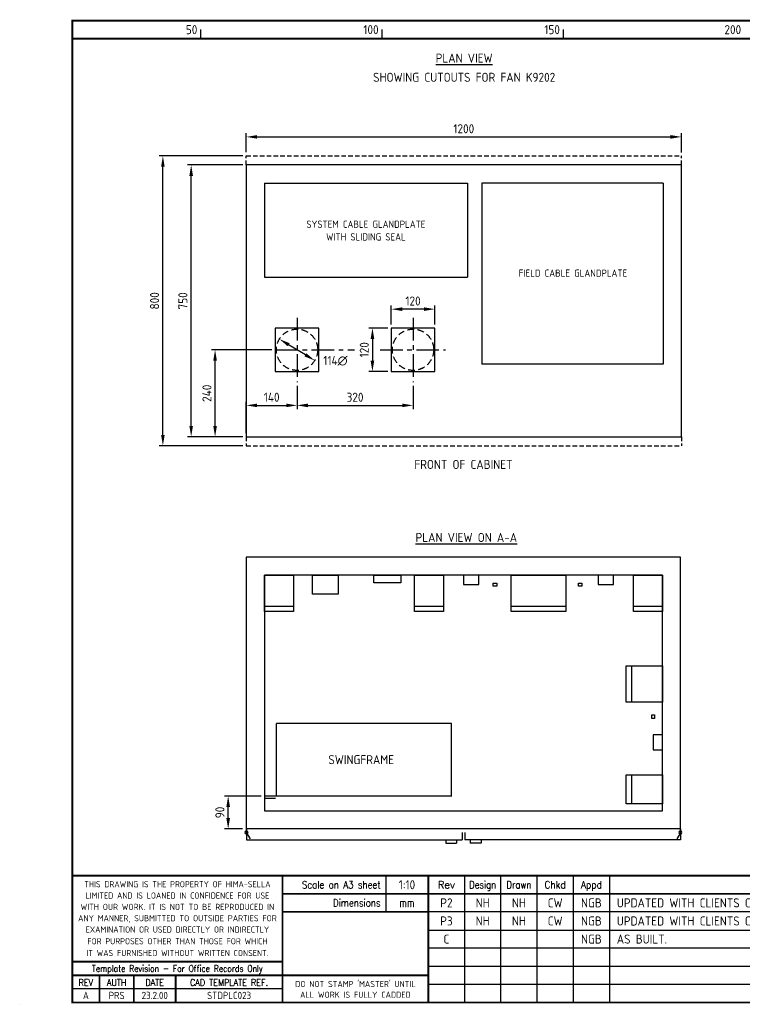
# Model space of a CAD drawing. Extents: x 0 to 4084, y 0 to 2754.
# Tile 1 of 2: x 0 to 1993, y 0 to 2718. Entities that reach past the tile are written whole.
import ezdxf
from ezdxf.enums import TextEntityAlignment as Align

# ---------------------------------------------------------------- set-up
doc = ezdxf.new("R2010")
doc.units = 0
doc.header["$LTSCALE"] = 5
doc.header["$MEASUREMENT"] = 0
doc.header["$PDSIZE"] = 1
doc.linetypes.add('CENTER', pattern=[2, 1.25, -0.25, 0.25, -0.25])
doc.linetypes.add('HIDDEN', pattern=[0.375, 0.25, -0.125])
doc.layers.get('0').update_dxf_attribs({"color": 41, "linetype": 'CONTINUOUS'})
doc.layers.get('DEFPOINTS').update_dxf_attribs({"linetype": 'CONTINUOUS'})
for name, color, linetype in [('00-DRG_FRAME', 12, 'CONTINUOUS'), ('01-DRAW', 7, 'CONTINUOUS'), ('02-TEXT', 2, 'CONTINUOUS'), ('03-DIM', 3, 'CONTINUOUS')]:
    doc.layers.add(name, color=color, linetype=linetype)
doc.styles.add('ISO', font='iso.shx')
doc.styles.add('ROMAND', font='ROMAND')
doc.dimstyles.get("Standard").update_dxf_attribs({"dimscale": 10, "dimtxt": 2.5, "dimasz": 3, "dimexe": 2, "dimexo": 2, "dimgap": 1, "dimtad": 0, "dimtih": 1, "dimtoh": 1, "dimdec": 8, "dimzin": 0, "dimdsep": 46, "dimtxsty": 'ISO', "dimcen": 0.09, "dimclrt": 2, "dimadec": 0, "dimazin": 0, "dimtfac": 1, "dimtdec": 8, "dimtofl": 0, "dimtmove": 2, "dimatfit": 3, "dimfxl": 1, "dimtolj": 1, "dimtzin": 0, "dimarcsym": 0})

# ---------------------------------------------------------------- blocks, each defined once
blk = doc.blocks.new('*D4')
at = {"color": 0, "linetype": 'ByBlock'}
blk.add_line((1095.4, 1521.8), (1049.2, 1549.8), dxfattribs=at)
for points in [[(1051.8, 1554.1), (1046.6, 1545.5), (1023.6, 1565.4)], [(1098, 1526.1), (1092.8, 1517.5), (1121.1, 1506.3)]]:
    blk.add_solid(points, dxfattribs=at)
at = {"layer": 'DEFPOINTS', "color": 0, "linetype": 'ByBlock'}
for p in [(1023.6, 1565.4), (1121.1, 1506.3)]:
    blk.add_point(p, dxfattribs=at)
at = {"color": 2, "linetype": 'ByBlock', "insert": (1178.3, 1505.4), "char_height": 25, "attachment_point": 5, "style": 'ISO'}
blk.add_mtext('\\A1;114∅', dxfattribs=at)
blk = doc.blocks.new('A3-REV')
at = {"style": 'ISO'}
for tag, p in [('A', (117.7, 26.75)), ('DES', (127.7, 26.75)), ('DRN', (137.7, 26.75)), ('CHKD', (147.7, 26.75)), ('APPD', (157.7, 26.75)), ('DATE', (258, 26.75))]:
    blk.add_attdef(tag, text='', height=2.5, dxfattribs=at).set_placement(p, align=Align.CENTER)
blk.add_attdef('DESCRIPTION', (164.7, 26.75), '', height=2.5, dxfattribs=at)
blk = doc.blocks.new('A3-CONTRACT')
at = {"style": 'ISO'}
for tag, height, p in [('SCALE', 2.5, (130.45, 31.75)), ('DESIGNED', 2.5, (292, 31.75)), ('DIMS', 2.5, (130.45, 26.75)), ('DRAWN', 2.5, (292, 26.75)), ('CHECKED', 2.5, (292, 21.75)), ('APPD', 2.5, (292, 16.75)), ('DATE', 2.5, (292, 11.75)), ('CONTRACT', 5, (342, 3)), ('CAD-REF', 2.5, (282, 1.75))]:
    blk.add_attdef(tag, text='', height=height, dxfattribs=at).set_placement(p, align=Align.CENTER)
for tag, p in [('TITLE_2', (303.75, 16.75)), ('TITLE_3', (303.5, 11.75))]:
    blk.add_attdef(tag, p, '', height=2.5, dxfattribs=at)
blk = doc.blocks.new('*D14')
at = {"color": 0, "linetype": 'ByBlock'}
for p, q in [((690.1, 1402.5), (524, 1402.5)), ((534, 1192.5), (534, 1372.5)), ((610.1, 1162.5), (524, 1162.5))]:
    blk.add_line(p, q, dxfattribs=at)
for points in [[(529, 1372.5), (539, 1372.5), (534, 1402.5)], [(529, 1192.5), (539, 1192.5), (534, 1162.5)]]:
    blk.add_solid(points, dxfattribs=at)
at = {"layer": 'DEFPOINTS', "color": 0, "linetype": 'ByBlock'}
for p in [(534, 1402.5), (700.1, 1402.5), (620.1, 1162.5)]:
    blk.add_point(p, dxfattribs=at)
at = {"color": 2, "linetype": 'ByBlock', "insert": (511.5, 1282.5), "char_height": 25, "attachment_point": 5, "rotation": 90, "style": 'ISO'}
blk.add_mtext('\\A1;240', dxfattribs=at)
blk = doc.blocks.new('*D15')
at = {"color": 0, "linetype": 'ByBlock'}
for p, q in [((610.1, 1912.5), (458, 1912.5)), ((468, 1192.5), (468, 1882.5)), ((610.1, 1162.5), (458, 1162.5))]:
    blk.add_line(p, q, dxfattribs=at)
for points in [[(463, 1882.5), (473, 1882.5), (468, 1912.5)], [(463, 1192.5), (473, 1192.5), (468, 1162.5)]]:
    blk.add_solid(points, dxfattribs=at)
at = {"layer": 'DEFPOINTS', "color": 0, "linetype": 'ByBlock'}
for p in [(468, 1912.5), (620.1, 1912.5), (620.1, 1162.5)]:
    blk.add_point(p, dxfattribs=at)
at = {"color": 2, "linetype": 'ByBlock', "insert": (445.2, 1537.5), "char_height": 25, "attachment_point": 5, "rotation": 90, "style": 'ISO'}
blk.add_mtext('\\A1;750', dxfattribs=at)
blk = doc.blocks.new('*D16')
at = {"color": 0, "linetype": 'ByBlock'}
for p, q in [((610.1, 1937.5), (380, 1937.5)), ((390, 1167.5), (390, 1907.5)), ((610.1, 1137.5), (380, 1137.5))]:
    blk.add_line(p, q, dxfattribs=at)
for points in [[(385, 1907.5), (395, 1907.5), (390, 1937.5)], [(385, 1167.5), (395, 1167.5), (390, 1137.5)]]:
    blk.add_solid(points, dxfattribs=at)
at = {"layer": 'DEFPOINTS', "color": 0, "linetype": 'ByBlock'}
for p in [(390, 1937.5), (620.1, 1937.5), (620.1, 1137.5)]:
    blk.add_point(p, dxfattribs=at)
at = {"color": 2, "linetype": 'ByBlock', "insert": (367.1, 1537.5), "char_height": 25, "attachment_point": 5, "rotation": 90, "style": 'ISO'}
blk.add_mtext('\\A1;800', dxfattribs=at)
blk = doc.blocks.new('*D17')
at = {"color": 0, "linetype": 'ByBlock'}
for p, q in [((1010.1, 1462.5), (958, 1462.5)), ((968, 1432.5), (968, 1372.5)), ((1010.1, 1342.5), (958, 1342.5))]:
    blk.add_line(p, q, dxfattribs=at)
for points in [[(963, 1432.5), (973, 1432.5), (968, 1462.5)], [(963, 1372.5), (973, 1372.5), (968, 1342.5)]]:
    blk.add_solid(points, dxfattribs=at)
at = {"layer": 'DEFPOINTS', "color": 0, "linetype": 'ByBlock'}
for p in [(1020.1, 1462.5), (968, 1342.5), (1020.1, 1342.5)]:
    blk.add_point(p, dxfattribs=at)
at = {"color": 2, "linetype": 'ByBlock', "insert": (945.5, 1402.5), "char_height": 25, "attachment_point": 5, "rotation": 90, "style": 'ISO'}
blk.add_mtext('\\A1;120', dxfattribs=at)
blk = doc.blocks.new('*D18')
at = {"color": 0, "linetype": 'ByBlock'}
for p, q in [((625, 2351.5), (625, 2404)), ((655, 2394), (1795, 2394)), ((1825, 2350.5), (1825, 2404))]:
    blk.add_line(p, q, dxfattribs=at)
for points in [[(655, 2399), (655, 2389), (625, 2394)], [(1795, 2399), (1795, 2389), (1825, 2394)]]:
    blk.add_solid(points, dxfattribs=at)
at = {"layer": 'DEFPOINTS', "color": 0, "linetype": 'ByBlock'}
for p in [(1825, 2394), (625, 2341.5), (1825, 2340.5)]:
    blk.add_point(p, dxfattribs=at)
at = {"color": 2, "linetype": 'ByBlock', "insert": (1225, 2416.5), "char_height": 25, "attachment_point": 5, "style": 'ISO'}
blk.add_mtext('\\A1;1200', dxfattribs=at)
blk = doc.blocks.new('*D21')
at = {"color": 0, "linetype": 'ByBlock'}
for p, q in [((4683, 853.7), (4582, 853.7)), ((4592, 792.8), (4592, 823.7)), ((4632, 762.8), (4582, 762.8))]:
    blk.add_line(p, q, dxfattribs=at)
for points in [[(4587, 823.7), (4597, 823.7), (4592, 853.7)], [(4587, 792.8), (4597, 792.8), (4592, 762.8)]]:
    blk.add_solid(points, dxfattribs=at)
at = {"layer": 'DEFPOINTS', "color": 0, "linetype": 'ByBlock'}
for p in [(4592, 853.7), (4693, 853.7), (4642, 762.8)]:
    blk.add_point(p, dxfattribs=at)
at = {"color": 2, "linetype": 'ByBlock', "insert": (4569.2, 808.2), "char_height": 25, "attachment_point": 5, "rotation": 90, "style": 'ISO'}
blk.add_mtext('\\A1;90', dxfattribs=at)
blk = doc.blocks.new('*D22')
at = {"color": 0, "linetype": 'ByBlock'}
for p, q in [((1013.5, 1956), (1013.5, 2008.1)), ((1103.5, 1998.1), (1043.5, 1998.1)), ((1133.5, 1956), (1133.5, 2008.1))]:
    blk.add_line(p, q, dxfattribs=at)
for points in [[(1043.5, 2003.1), (1043.5, 1993.1), (1013.5, 1998.1)], [(1103.5, 2003.1), (1103.5, 1993.1), (1133.5, 1998.1)]]:
    blk.add_solid(points, dxfattribs=at)
at = {"layer": 'DEFPOINTS', "color": 0, "linetype": 'ByBlock'}
for p in [(1013.5, 1998.1), (1013.5, 1946), (1133.5, 1946)]:
    blk.add_point(p, dxfattribs=at)
at = {"color": 2, "linetype": 'ByBlock', "insert": (1073.5, 2020.6), "char_height": 25, "attachment_point": 5, "style": 'ISO'}
blk.add_mtext('\\A1;120', dxfattribs=at)
blk = doc.blocks.new('*D23')
at = {"color": 0, "linetype": 'ByBlock'}
for p, q in [((765, 1707.4), (765, 1643)), ((625, 1576.5), (625, 1663)), ((655, 1653), (735, 1653))]:
    blk.add_line(p, q, dxfattribs=at)
for points in [[(655, 1658), (655, 1648), (625, 1653)], [(735, 1658), (735, 1648), (765, 1653)]]:
    blk.add_solid(points, dxfattribs=at)
at = {"layer": 'DEFPOINTS', "color": 0, "linetype": 'ByBlock'}
for p in [(765, 1717.4), (765, 1653), (625, 1566.5)]:
    blk.add_point(p, dxfattribs=at)
at = {"color": 2, "linetype": 'ByBlock', "insert": (695, 1675.5), "char_height": 25, "attachment_point": 5, "style": 'ISO'}
blk.add_mtext('\\A1;140', dxfattribs=at)
blk = doc.blocks.new('*D24')
at = {"color": 0, "linetype": 'ByBlock'}
for p, q in [((1085, 1707.4), (1085, 1643)), ((795, 1653), (1055, 1653))]:
    blk.add_line(p, q, dxfattribs=at)
for points in [[(795, 1658), (795, 1648), (765, 1653)], [(1055, 1658), (1055, 1648), (1085, 1653)]]:
    blk.add_solid(points, dxfattribs=at)
at = {"layer": 'DEFPOINTS', "color": 0, "linetype": 'ByBlock'}
for p in [(765, 1717.4), (1085, 1717.4), (1085, 1653)]:
    blk.add_point(p, dxfattribs=at)
at = {"color": 2, "linetype": 'ByBlock', "insert": (925, 1675.5), "char_height": 25, "attachment_point": 5, "style": 'ISO'}
blk.add_mtext('\\A1;320', dxfattribs=at)

msp = doc.modelspace()

# ---------------------------------------------------------------- linework, layer by layer
at = {"layer": '00-DRG_FRAME'}
for p, q in [((500, 2665), (500, 2690)), ((1000, 2665), (1000, 2690)), ((1500, 2665), (1500, 2690)), ((1010.11513161, 355), (1010.11513161, 255)), ((1227, 355), (1227, 5)), ((1327, 5), (1327, 355)), ((1427, 5), (1427, 355)), ((1527, 355), (1527, 5)), ((1627, 355), (1627, 5)), ((3020, 255), (1127, 255)), ((1127, 205), (3020, 205)), ((3020, 155), (1127, 155)), ((1127, 105), (2650, 105)), ((3020, 55), (1127, 55)), ((725, 42.5), (145, 42.5)), ((0, 0), (0, 0.25))]:
    msp.add_line(p, q, dxfattribs=at)
at = {"layer": '00-DRG_FRAME', "const_width": 5}
msp.add_lwpolyline([(145, 5), (4045, 5), (4045, 2715), (145, 2715)], close=True, dxfattribs=at)
for points in [[(145, 2665), (4045, 2665)], [(4045, 355), (145, 355)], [(725, 5), (725, 355)], [(1127, 5), (1127, 355)], [(2650, 305), (725, 305)], [(1127, 255), (725, 255)], [(145, 117.5), (725, 117.5)], [(145, 80), (725, 80)], [(220, 5), (220, 80)], [(315, 5), (315, 80)], [(430, 5), (430, 80)], [(1127, 80), (725, 80)]]:
    msp.add_lwpolyline(points, dxfattribs=at)
at = {"layer": '01-DRAW'}
for p, q in [((1825, 2316.48418677), (1825, 2316.48418677)), ((675, 2266.48418677), (1235, 2266.48418677)), ((675, 2266.48418677), (675, 2006.48418677)), ((1235, 2266.48418677), (1235, 2006.48418677)), ((1275, 2266.48418677), (1275, 1766.48418677)), ((1775, 2266.48418677), (1275, 2266.48418677)), ((1775, 2266.48418677), (1775, 1766.48418677)), ((675, 2006.48418677), (780, 2006.48418677)), ((675, 2006.48418677), (1235, 2006.48418677)), ((1775, 1766.48418677), (1275, 1766.48418677)), ((675, 1099), (755, 1099)), ((1089, 1099), (1169, 1099)), ((1356, 1099), (1506, 1099)), ((1693, 1099), (1773, 1099)), ((1688, 934), (1688, 834)), ((708.2, 574.86888485), (708.2, 774.86888485)), ((1190.6, 774.86888485), (708.2, 774.86888485)), ((1190.6, 574.86888485), (1190.6, 774.86888485)), ((1688, 633), (1688, 553)), ((1192, 574.86888485), (676.00000278, 574.86888485)), ((676.00000278, 569.36888485), (706.00000278, 569.36888485)), ((624.54164857, 473.78824604), (635.45144108, 457.02589455)), ((1823, 484), (625, 484)), ((625, 484), (625, 474)), ((625.50035544, 474.07265193), (625.49632496, 454.07265233)), ((626.00000278, 484), (626.00000278, 474)), ((1220.5, 474.02745161), (1220.5, 454.07265233)), ((1227.5, 474.02745161), (1227.5, 454.07265233)), ((1823.45835143, 473.78824604), (1812.54855892, 457.02589455)), ((1821.99999722, 484), (1821.99999722, 474)), ((1822.49964456, 474.07265193), (1822.50367504, 454.07265233)), ((1823, 484), (1823, 474)), ((625.49632496, 454.07265233), (1220.5, 454.07265233)), ((1175.24346097, 454.07265233), (1175.24346097, 444.5986627)), ((1175.24346097, 444.5986627), (1205.24587066, 444.5986627)), ((1205.24587066, 454.07265233), (1205.24587066, 444.5986627)), ((1822.50367504, 454.07265233), (1227.5, 454.07265233)), ((1242.75412934, 454.07265233), (1242.75412934, 444.5986627)), ((1272.75653903, 444.5986627), (1242.75412934, 444.5986627)), ((1272.75653903, 454.07265233), (1272.75653903, 444.5986627))]:
    msp.add_line(p, q, dxfattribs=at)
for points in [[(625, 1566.48418677), (1825, 1566.48418677), (1825, 2316.48418677), (625, 2316.48418677)], [(705, 1746.48418677), (825, 1746.48418677), (825, 1866.48418677), (705, 1866.48418677)], [(1025, 1746.48418677), (1145, 1746.48418677), (1145, 1866.48418677), (1025, 1866.48418677)], [(675, 1084), (675, 1184), (755, 1184), (755, 1084)], [(675, 534), (1773, 534), (1773, 1184), (675, 1184)], [(808, 1132), (808, 1184), (878, 1184), (878, 1132)], [(1051.5, 1163), (976.5, 1163), (976.5, 1184), (1051.5, 1184)], [(1089, 1084), (1089, 1184), (1169, 1184), (1169, 1084)], [(1224, 1158.5), (1266, 1158.5), (1266, 1184), (1224, 1184)], [(1356, 1084), (1356, 1184), (1506, 1184), (1506, 1084)], [(1596, 1158.5), (1638, 1158.5), (1638, 1184), (1596, 1184)], [(1693, 1084), (1693, 1184), (1773, 1184), (1773, 1084)], [(1306, 1154.21855964), (1306, 1162.21855964), (1316, 1162.21855964), (1316, 1154.21855964)], [(1541, 1154.21855964), (1541, 1162.21855964), (1551, 1162.21855964), (1551, 1154.21855964)], [(1673, 834), (1673, 934), (1773, 934), (1773, 834)], [(1743.21855964, 799), (1751.21855964, 799), (1751.21855964, 789), (1743.21855964, 789)], [(1747.5, 744), (1747.5, 702), (1773, 702), (1773, 744)], [(1673, 553), (1673, 633), (1773, 633), (1773, 553)]]:
    msp.add_lwpolyline(points, close=True, dxfattribs=at)
msp.add_lwpolyline([(1823, 484), (1823, 1234), (625, 1234), (625, 484)], dxfattribs=at)
for centre, start, end in [((625, 474), 0, 180), ((625, 474), 180, 0), ((626.00000278, 474), 0, 180), ((626.00000278, 474), 180, 0), ((1821.99999722, 474), 0, 180), ((1821.99999722, 474), 180, 0), ((1823, 474), 0, 180), ((1823, 474), 180, 0)]:
    msp.add_arc(centre, 3.75, start, end, dxfattribs=at)
at = {"layer": '03-DIM', "linetype": 'HIDDEN', "ltscale": 10}
for p, q in [((625, 2341.48418677), (1825, 2341.48418677)), ((625, 2316.48418677), (625, 2341.48418677)), ((1825, 2316.48418677), (1825, 2341.48418677)), ((625, 1566.48418677), (625, 1541.48418677)), ((1825, 1566.48418677), (1825, 1541.48418677)), ((625, 1541.48418677), (1825, 1541.48418677))]:
    msp.add_line(p, q, dxfattribs=at)
at = {"layer": '03-DIM', "linetype": 'CENTER', "ltscale": 10}
for p, q in [((765, 1894.26294036), (765, 1717.39958303)), ((1085, 1894.26294036), (1085, 1717.39958303)), ((705, 1806.48418677), (923.76450468, 1806.48418677)), ((994.05785206, 1806.48418677), (1174.24108651, 1806.48418677))]:
    msp.add_line(p, q, dxfattribs=at)
at = {"layer": '03-DIM', "linetype": 'HIDDEN', "ltscale": 15}
for centre in [(765, 1806.48418677), (1085, 1806.48418677)]:
    msp.add_circle(centre, 57, dxfattribs=at)
at = {"layer": 'DEFPOINTS', "color": 0, "linetype": 'ByBlock'}
for p in [(625, 2341.48418677), (625, 2316.48418677)]:
    msp.add_point(p, dxfattribs=at)

# ---------------------------------------------------------------- block references
ref = msp.add_blockref('A3-CONTRACT', (0, 0), dxfattribs=dict(xscale=9.999999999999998, yscale=9.999999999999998, zscale=9.999999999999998))
ref.add_attrib('SCALE', '1:10', dxfattribs={"height": 25, "style": 'ISO'}).set_placement((1068.25, 317.5), align=Align.CENTER)
ref.add_attrib('DIMS', 'mm', dxfattribs={"height": 25, "style": 'ISO'}).set_placement((1068.25, 267.5), align=Align.CENTER)
ref.add_attrib('DESIGNED', 'NH', dxfattribs={"height": 25, "style": 'ISO'}).set_placement((2920, 317.5), align=Align.CENTER)
ref.add_attrib('DRAWN', 'NH', dxfattribs={"height": 25, "style": 'ISO'}).set_placement((2920, 267.5), align=Align.CENTER)
ref.add_attrib('CHECKED', 'CW', dxfattribs={"height": 25, "style": 'ISO'}).set_placement((2920, 217.5), align=Align.CENTER)
ref.add_attrib('APPD', 'NGB', dxfattribs={"height": 25, "style": 'ISO'}).set_placement((2920, 167.5), align=Align.CENTER)
ref.add_attrib('DATE', '16.03.00', dxfattribs={"height": 25, "style": 'ISO'}).set_placement((2920, 117.5), align=Align.CENTER)
ref.add_attrib('CADREF', '10265-P3-023#NH01', dxfattribs={"height": 25, "style": 'ISO'}).set_placement((2835, 17.5), align=Align.CENTER)
ref.add_attrib('TITLE_2', 'ICI SYNETIX ESD SYSTEM - No.3 AND No.7 PLANTS', (3037.5, 167.5), dxfattribs={"height": 25, "style": 'ISO'})
ref.add_attrib('TITLE_3', 'FISHER-ROSEMOUNT - P.O. No. 99003994', (3037.5, 117.5), dxfattribs={"height": 25, "style": 'ISO'})
ref.add_attrib('CONTRACT', 'C10265H/P3', dxfattribs={"height": 50, "style": 'ISO'}).set_placement((3420, 30), align=Align.CENTER)
ref = msp.add_blockref('A3-REV', (0, 0), dxfattribs=dict(xscale=10, yscale=10, zscale=10))
ref.add_attrib('A', 'P2', dxfattribs={"height": 25, "style": 'ISO'}).set_placement((1177, 267.5), align=Align.CENTER)
ref.add_attrib('DES', 'NH', dxfattribs={"height": 25, "style": 'ISO'}).set_placement((1277, 267.5), align=Align.CENTER)
ref.add_attrib('DRN', 'NH', dxfattribs={"height": 25, "style": 'ISO'}).set_placement((1377, 267.5), align=Align.CENTER)
ref.add_attrib('CHKD', 'CW', dxfattribs={"height": 25, "style": 'ISO'}).set_placement((1477, 267.5), align=Align.CENTER)
ref.add_attrib('APPD', 'NGB', dxfattribs={"height": 25, "style": 'ISO'}).set_placement((1577, 267.5), align=Align.CENTER)
ref.add_attrib('DESCRIPTION', 'UPDATED WITH CLIENTS COMMENTS.', (1647, 267.5), dxfattribs={"height": 25, "style": 'ISO'})
ref.add_attrib('DATE', '10.04.00', dxfattribs={"height": 25, "style": 'ISO'}).set_placement((2575, 267.5), align=Align.CENTER)
ref = msp.add_blockref('A3-REV', (0, -50), dxfattribs=dict(xscale=10, yscale=10, zscale=10))
ref.add_attrib('A', 'P3', dxfattribs={"height": 25, "style": 'ISO'}).set_placement((1177, 217.5), align=Align.CENTER)
ref.add_attrib('DES', 'NH', dxfattribs={"height": 25, "style": 'ISO'}).set_placement((1277, 217.5), align=Align.CENTER)
ref.add_attrib('DRN', 'NH', dxfattribs={"height": 25, "style": 'ISO'}).set_placement((1377, 217.5), align=Align.CENTER)
ref.add_attrib('CHKD', 'CW', dxfattribs={"height": 25, "style": 'ISO'}).set_placement((1477, 217.5), align=Align.CENTER)
ref.add_attrib('APPD', 'NGB', dxfattribs={"height": 25, "style": 'ISO'}).set_placement((1577, 217.5), align=Align.CENTER)
ref.add_attrib('DESCRIPTION', 'UPDATED WITH CLIENTS COMMENTS.', (1647, 217.5), dxfattribs={"height": 25, "style": 'ISO'})
ref.add_attrib('DATE', '28.04.00', dxfattribs={"height": 25, "style": 'ISO'}).set_placement((2575, 217.5), align=Align.CENTER)
ref = msp.add_blockref('A3-REV', (0, -100), dxfattribs=dict(xscale=10, yscale=10, zscale=10))
ref.add_attrib('A', 'C', dxfattribs={"height": 25, "style": 'ISO'}).set_placement((1177, 167.5), align=Align.CENTER)
ref.add_attrib('APPD', 'NGB', dxfattribs={"height": 25, "style": 'ISO'}).set_placement((1577, 167.5), align=Align.CENTER)
ref.add_attrib('DESCRIPTION', 'AS BUILT.', (1647, 167.5), dxfattribs={"height": 25, "style": 'ISO'})
ref.add_attrib('DATE', '06.06.00', dxfattribs={"height": 25, "style": 'ISO'}).set_placement((2575, 167.5), align=Align.CENTER)

# ---------------------------------------------------------------- texts
at = {"layer": '00-DRG_FRAME', "style": 'ISO'}
for s, p in [('50', (490, 2677.5)), ('100', (990, 2677.5)), ('150', (1490, 2677.5)), ('200', (1990, 2677.5))]:
    msp.add_text(s, height=25, dxfattribs=at).set_placement(p, align=Align.RIGHT)
at = {"layer": '00-DRG_FRAME', "color": 3, "style": 'ISO'}
for s, width, p in [('THIS DRAWING IS THE PROPERTY OF HIMA-SELLA', 0.9, (435, 331.44340546)), ("DO NOT STAMP 'MASTER' UNTIL", 0.95, (926, 57.69340546))]:
    msp.add_text(s, height=17, dxfattribs=dict(at, width=width)).set_placement(p, align=Align.MIDDLE)
at = {"layer": '00-DRG_FRAME', "color": 4, "style": 'ROMAND', "width": 0.87}
for s, p in [('Scale on A3 sheet', (995.39455042, 319.96475906)), ('Dimensions', (995.39455042, 270.06945068))]:
    msp.add_text(s, height=20, dxfattribs=at).set_placement(p, align=Align.RIGHT)
at = {"layer": '00-DRG_FRAME', "color": 4, "style": 'ROMAND'}
msp.add_text('Rev', height=20, dxfattribs=at).set_placement((1177, 320), align=Align.CENTER)
for s, width, p in [('Design', 0.85, (1277, 320)), ('Drawn', 0.85, (1377, 320)), ('Chkd', 0.9, (1477, 320)), ('Appd', 0.9, (1577, 320))]:
    msp.add_text(s, height=20, dxfattribs=dict(at, width=width)).set_placement(p, align=Align.CENTER)
at = {"layer": '00-DRG_FRAME', "color": 3, "style": 'ISO'}
for s, width, p in [('LIMITED AND IS LOANED IN CONFIDENCE FOR USE', 0.9, (435, 300.19340546)), ('WITH OUR WORK. IT IS NOT TO BE REPRODUCED IN', 0.87, (435, 268.87893468)), ('ANY MANNER, SUBMITTED TO OUTSIDE PARTIES FOR', 0.87, (435, 237.62893468)), ('EXAMINATION OR USED DIRECTLY OR INDIRECTLY', 0.9, (435, 206.37893468)), ('FOR PURPOSES OTHER THAN THOSE FOR WHICH', 0.9, (435, 174.05432478)), ('IT WAS FURNISHED WITHOUT WRITTEN CONSENT.', 0.9, (435, 141.55432478))]:
    msp.add_text(s, height=17, dxfattribs=dict(at, width=width)).set_placement(p, align=Align.MIDDLE_CENTER)
at = {"layer": '00-DRG_FRAME', "color": 4, "style": 'ROMAND'}
for s, width, p in [('Template Revision - For Office Records Only', 0.85, (435, 96.25)), ('REV', 0.9, (182.5, 60)), ('AUTH', 0.9, (267.5, 60)), ('DATE', 0.9, (372.5, 60)), ('CAD TEMPLATE REF.', 0.9, (577.5, 60))]:
    msp.add_text(s, height=18, dxfattribs=dict(at, width=width)).set_placement(p, align=Align.MIDDLE)
at = {"layer": '00-DRG_FRAME', "color": 41, "style": 'ISO'}
for s, p in [('A', (182.5, 14.5)), ('PRS', (267.5, 14.5)), ('23.2.00', (372.5, 14.5)), ('STDPLC023', (577.5, 14.5))]:
    msp.add_text(s, height=20, dxfattribs=at).set_placement(p, align=Align.CENTER)
at = {"layer": '00-DRG_FRAME', "color": 3, "style": 'ISO'}
msp.add_text('ALL WORK IS FULLY CADDED', height=17, dxfattribs=at).set_placement((926, 26.44340546), align=Align.MIDDLE_CENTER)
at = {"layer": '02-TEXT', "style": 'ISO'}
for s, p in [('%%UPLAN VIEW', (1225.94152028, 2599)), ('SHOWING CUTOUTS FOR FAN K9202', (1225.94152028, 2546))]:
    msp.add_text(s, height=25, dxfattribs=at).set_placement(p, align=Align.CENTER)
for s, height, p in [('SYSTEM CABLE GLANDPLATE', 20, (955, 2153)), ('WITH SLIDING SEAL', 20, (955, 2118)), ('FIELD CABLE GLANDPLATE', 20, (1526, 2018)), ('FRONT OF CABINET', 25, (1223.94152028, 1490)), ('%%UPLAN VIEW ON A-A', 25, (1231.94152028, 1288.51581323)), ('SWINGFRAME', 25, (942, 675.21855964))]:
    msp.add_text(s, height=height, dxfattribs=at).set_placement(p, align=Align.MIDDLE)

# ---------------------------------------------------------------- dimensions: what is measured, and where the dimension line sits
at = {"layer": '03-DIM'}
for base, p1, p2, text, override, picture, middle in [((1825, 2394), (625, 2341.48418677), (1825, 2340.48418677), '1200', {"dimexe": 1, "dimexo": 1, "dimtad": 1, "dimtih": 0, "dimtoh": 0}, '*D18', (1225, 2416.50546807)), ((765, 1653), (625, 1566.48418677), (765, 1717.39958303), '140', {"dimexe": 1, "dimexo": 1, "dimtad": 1, "dimtih": 0, "dimtoh": 0}, '*D23', (695, 1675.50546807)), ((1085, 1653), (765, 1717.39958303), (1085, 1717.39958303), '320', {"dimexe": 1, "dimexo": 1, "dimtad": 1, "dimtih": 0, "dimtoh": 0, "dimse1": 1}, '*D24', (925, 1675.50546807))]:
    dim = msp.add_linear_dim(base=base, p1=p1, p2=p2, text=text, dimstyle='STANDARD', override=override, dxfattribs=at)
    dim.commit()
    dim.dimension.update_dxf_attribs({"geometry": picture, "text_midpoint": middle})
for base, p1, p2, text, picture, middle, set_off in [((394.94152028, 2341.48418677), (625, 1541.48418677), (625, 2341.48418677), '800', '*D16', (372.01004782, 1941.48418677), (4.94152028, 404)), ((472.94152028, 2316.48418677), (625, 1566.48418677), (625, 2316.48418677), '750', '*D15', (450.09976613, 1941.48418677), (4.94152028, 404)), ((972.94152028, 1746.48418677), (1025, 1866.48418677), (1025, 1746.48418677), '120', '*D17', (950.43605222, 1806.48418677), (4.94152028, 404)), ((538.94152028, 1806.48418677), (625, 1566.48418677), (705, 1806.48418677), '240', '*D14', (516.43605222, 1686.48418677), (4.94152028, 404)), ((575, 574.86888485), (625, 484), (676.00000278, 574.86888485), '90', '*D21', (552.18011811, 529.43444242), (-4017, -278.78144036))]:
    dim = msp.add_linear_dim(base=base, p1=p1, p2=p2, angle=90, text=text, dimstyle='STANDARD', override={"dimexe": 1, "dimexo": 1, "dimtad": 1, "dimtih": 0, "dimtoh": 0}, dxfattribs=at)
    dim.commit()
    dim.dimension.update_dxf_attribs({"geometry": picture, "text_midpoint": middle, "insert": set_off})
dim = msp.add_linear_dim(base=(1025, 1918.54266649), p1=(1145, 1866.48418677), p2=(1025, 1866.48418677), text='120', dimstyle='STANDARD', override={"dimexe": 1, "dimexo": 1, "dimtad": 1, "dimtih": 0, "dimtoh": 0}, dxfattribs=at)
dim.commit()
dim.dimension.update_dxf_attribs({"geometry": '*D22', "text_midpoint": (1085, 1941.04813455), "insert": (11.51581323, -79.51581323)})
dim = msp.add_diameter_dim_2p(p1=(813.7499629, 1776.94707254), p2=(716.2500371, 1836.021301), text='114%%C', dimstyle='STANDARD', dxfattribs=at)
dim.commit()
dim.dimension.update_dxf_attribs({"geometry": '*D4', "text_midpoint": (871.01614712, 1776.06119042), "dimtype": 163, "insert": (-307.33144894, 270.66876597)})

doc.saveas('drawing.dxf')
